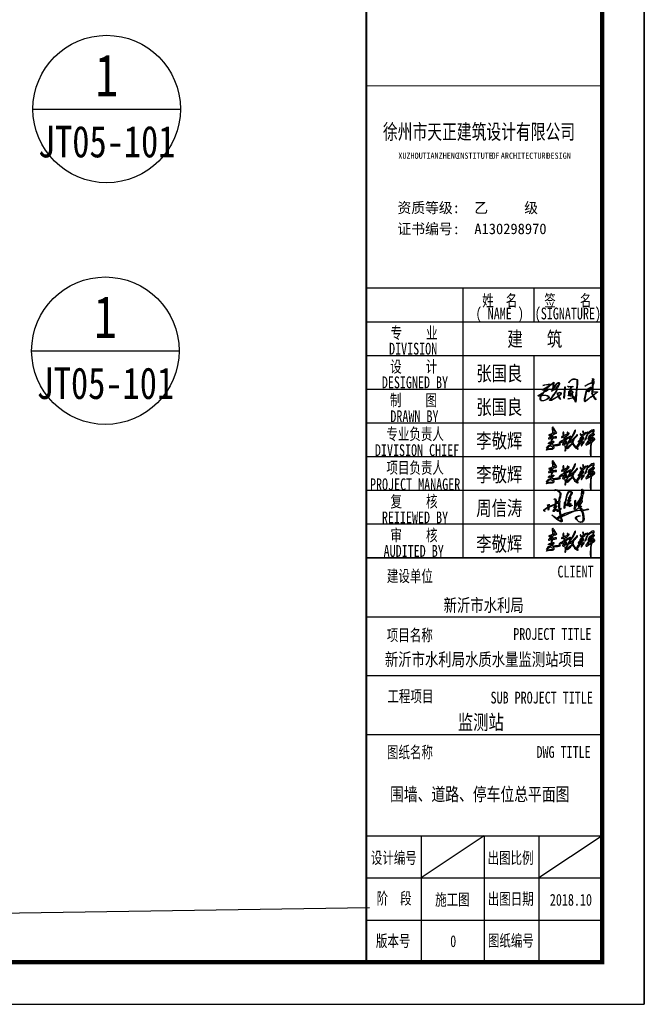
# Model space of a CAD drawing. Extents: x 499156 to 998412, y 3804642 to 7609653.
# Tile 6 of 74: x 499295 to 499325, y 3804753 to 3804800. Entities that reach past the tile are written whole.
import ezdxf
from ezdxf.enums import TextEntityAlignment as Align

# ---------------------------------------------------------------- set-up
doc = ezdxf.new("R2010")
doc.units = 0
doc.layers.get('0').update_dxf_attribs({"linetype": 'CONTINUOUS'})
for name, color, linetype in [('12-ab-text', 7, 'CONTINUOUS'), ('19-ab-dim', 3, 'CONTINUOUS'), ('PUB_TITLE', 4, 'CONTINUOUS'), ('SHEET_TEXT', 3, 'CONTINUOUS'), ('TK', 7, 'CONTINUOUS'), ('道路1', 4, 'CONTINUOUS')]:
    doc.layers.add(name, color=color, linetype=linetype)
doc.styles.add('-宋体', font='txt', dxfattribs={"width": 0.8})
doc.styles.add('ab', font='simhei.ttf', dxfattribs={"width": 0.8})
doc.styles.add('TKHZ1', font='txt', dxfattribs={"width": 0.8})
doc.styles.add('黑体', font='simhei.ttf')

# ---------------------------------------------------------------- blocks, each defined once
blk = doc.blocks.new('李敬辉')
h = blk.add_hatch(color=3)
h.paths.add_polyline_path([(3997, 950), (3920, 887), (3809, 793), (3730, 732), (3680, 669), (3670, 639), (3707, 622), (3817, 678), (3907, 708), (3970, 728), (3990, 743), (3996, 778), (4006, 824), (4012, 887), (4026, 937), (4017, 959)], flags=16)
h.paths.add_polyline_path([(4032, 1341), (3906, 1270), (3844, 1178), (3835, 1138), (3884, 1156), (3964, 1210), (4023, 1252), (4056, 1307)], flags=16)
h.paths.add_polyline_path([(3256, 1743), (3239, 1696), (3258, 1665), (3275, 1637), (3275, 1591), (3284, 1520), (3277, 1464), (3259, 1421), (3246, 1392), (3212, 1377), (3163, 1377), (3103, 1399), (3078, 1426), (3069, 1469), (3038, 1469), (3014, 1453), (3014, 1416), (3040, 1373), (3083, 1317), (3111, 1295), (3148, 1295), (3188, 1306), (3208, 1306), (3215, 1290), (3199, 1251), (3129, 1163), (3066, 1117), (3031, 1080), (2990, 1020), (2990, 980), (3003, 969), (3035, 1020), (3096, 1076), (3142, 1114), (3172, 1138), (3188, 1150), (3209, 1171), (3205, 1145), (3186, 1107), (3176, 1078), (3105, 1013), (3025, 946), (2962, 886), (2916, 846), (2880, 812), (2857, 774), (2851, 744), (2868, 730), (2914, 771), (3024, 864), (3095, 923), (3162, 988), (3200, 1041), (3222, 1053), (3243, 1067), (3270, 1067), (3247, 1030), (3206, 960), (3152, 893), (3048, 780), (2915, 625), (2820, 519), (2736, 377), (2707, 320), (2707, 272), (2718, 253), (2745, 249), (2858, 363), (2963, 495), (3041, 601), (3088, 652), (3116, 687), (3154, 721), (3170, 721), (3184, 707), (3175, 659), (3160, 609), (3147, 547), (3103, 439), (3103, 399), (3135, 384), (3182, 435), (3275, 581), (3338, 676), (3378, 766), (3378, 823), (3364, 834), (3343, 815), (3312, 748), (3275, 694), (3250, 664), (3234, 664), (3234, 707), (3218, 760), (3202, 787), (3172, 799), (3153, 812), (3179, 842), (3250, 929), (3319, 1013), (3341, 1063), (3341, 1107), (3311, 1130), (3282, 1137), (3266, 1131), (3254, 1148), (3273, 1225), (3292, 1259), (3301, 1289), (3335, 1338), (3427, 1418), (3515, 1502), (3560, 1542), (3578, 1592), (3558, 1616), (3526, 1589), (3484, 1558), (3440, 1527), (3401, 1491), (3374, 1469), (3350, 1456), (3337, 1472), (3337, 1534), (3337, 1591), (3328, 1653), (3312, 1690), (3293, 1724)])
h.paths.add_polyline_path([(2399, 950), (2324, 886), (2292, 840), (2298, 804), (2330, 753), (2348, 744), (2367, 785), (2389, 842), (2408, 898), (2408, 924), (2408, 940)], flags=16)
h.paths.add_polyline_path([(2726, 1379), (2628, 1264), (2489, 1113), (2318, 957), (2226, 889), (2165, 831), (2104, 784), (1997, 689), (2046, 668), (2184, 746), (2218, 770), (2264, 716), (2287, 696), (2287, 668), (2279, 641), (2242, 584), (2112, 461), (2008, 361), (1921, 281), (1873, 252), (1824, 186), (1872, 164), (1991, 251), (2139, 383), (2207, 458), (2250, 500), (2296, 552), (2321, 577), (2343, 577), (2377, 503), (2448, 397), (2527, 290), (2627, 189), (2710, 140), (2784, 108), (2854, 101), (2832, 152), (2738, 216), (2653, 296), (2536, 404), (2475, 502), (2432, 579), (2413, 645), (2404, 684), (2437, 807), (2461, 906), (2469, 996), (2497, 1033), (2598, 1129), (2672, 1200), (2749, 1286), (2777, 1329), (2777, 1381)])
h.paths.add_polyline_path([(1690, 731), (1619, 719), (1581, 687), (1558, 632), (1548, 602), (1587, 576), (1663, 612), (1729, 669), (1745, 726), (1710, 742)], flags=16)
h.paths.add_polyline_path([(1183, 736), (1135, 680), (1135, 638), (1188, 631), (1265, 671), (1344, 714), (1416, 757), (1452, 777), (1477, 766), (1477, 657), (1466, 577), (1446, 529), (1446, 489), (1492, 469), (1546, 469), (1627, 509), (1666, 542), (1716, 569), (1800, 611), (1824, 683), (1824, 776), (1789, 814), (1724, 836), (1652, 814), (1589, 754), (1566, 776), (1572, 820), (1640, 889), (1699, 938), (1799, 1002), (1910, 1063), (1967, 1097), (2021, 1122), (2063, 1142), (2097, 1155), (2128, 1145), (2135, 1119), (2057, 959), (1964, 794), (1870, 589), (1838, 503), (1787, 397), (1741, 285), (1721, 228), (1709, 228), (1705, 265), (1694, 299), (1697, 321), (1684, 346), (1673, 360), (1659, 385), (1666, 401), (1660, 415), (1641, 405), (1641, 366), (1657, 320), (1666, 251), (1666, 181), (1666, 123), (1666, 65), (1645, 8), (1645, -29), (1645, -69), (1667, -85), (1699, -69), (1726, -15), (1726, 32), (1737, 83), (1755, 130), (1775, 190), (1814, 304), (1860, 404), (1908, 513), (1944, 579), (1997, 689), (2070, 840), (2158, 998), (2228, 1081), (2316, 1178), (2428, 1344), (2506, 1504), (2572, 1639), (2617, 1733), (2617, 1790), (2589, 1821), (2560, 1810), (2511, 1746), (2429, 1501), (2313, 1303), (2260, 1229), (2233, 1187), (2195, 1227), (2139, 1254), (2094, 1236), (1926, 1150), (1797, 1074), (1564, 939), (1446, 862), (1288, 793), (1232, 768)])
h.paths.add_polyline_path([(1508, 1612), (1472, 1551), (1454, 1489), (1476, 1432), (1499, 1368), (1516, 1323), (1506, 1298), (1496, 1275), (1446, 1256), (1385, 1233), (1346, 1178), (1346, 1147), (1362, 1130), (1410, 1150), (1463, 1178), (1523, 1196), (1540, 1176), (1547, 1106), (1547, 1051), (1562, 1032), (1605, 1047), (1637, 1086), (1637, 1138), (1656, 1166), (1674, 1205), (1692, 1238), (1720, 1266), (1720, 1240), (1720, 1201), (1784, 1236), (1857, 1317), (1938, 1387), (2010, 1446), (2041, 1501), (2041, 1545), (1994, 1545), (1971, 1538), (1962, 1517), (1962, 1501), (1956, 1482), (1946, 1467), (1933, 1463), (1933, 1489), (1943, 1517), (1943, 1540), (1924, 1568), (1912, 1591), (1912, 1610), (1891, 1615), (1884, 1609), (1868, 1597), (1859, 1575), (1873, 1540), (1873, 1518), (1873, 1493), (1854, 1459), (1843, 1441), (1843, 1425), (1804, 1402), (1716, 1368), (1671, 1331), (1651, 1304), (1609, 1304), (1594, 1338), (1594, 1420), (1551, 1471), (1551, 1521), (1566, 1578), (1566, 1619), (1533, 1619)], flags=17)
h.paths.add_polyline_path([(168, 583), (175, 642), (267, 713), (435, 770), (553, 799), (624, 799), (670, 766), (663, 732), (608, 654), (516, 562), (471, 526), (471, 498), (528, 481), (650, 493), (809, 516), (986, 538), (1089, 557), (1146, 573), (1190, 544), (1209, 505), (1179, 451), (1103, 433), (971, 406), (838, 406), (676, 394), (617, 394), (617, 363), (653, 286), (663, 224), (644, 171), (597, 110), (500, 65), (399, 65), (276, 65), (187, 65), (113, 32), (0, 0), (31, 83), (125, 138), (254, 168), (377, 168), (435, 153), (527, 169), (556, 220), (527, 281), (446, 328), (376, 363), (288, 363), (223, 327), (138, 259), (75, 190), (16, 169), (-13, 199), (28, 265), (101, 356), (176, 421), (250, 449), (317, 467), (362, 491), (424, 559), (479, 605), (520, 656), (537, 689), (503, 689), (448, 663), (350, 616), (292, 607), (225, 582), (184, 576)])
h.paths.add_polyline_path([(454, 1236), (413, 1218), (373, 1179), (341, 1153), (323, 1137), (333, 1129), (391, 1139), (443, 1147), (467, 1163), (467, 1193), (467, 1221), (461, 1231)], flags=16)
h.paths.add_polyline_path([(585, 1900), (576, 1780), (576, 1654), (582, 1573), (582, 1527), (593, 1508), (633, 1521), (723, 1567), (788, 1589), (788, 1628), (741, 1727), (669, 1827), (623, 1882)], flags=16)
h.paths.add_polyline_path([(551, 2093), (510, 2034), (510, 1862), (521, 1723), (521, 1632), (521, 1554), (516, 1519), (503, 1492), (450, 1472), (374, 1447), (280, 1421), (207, 1395), (197, 1357), (229, 1324), (367, 1359), (439, 1381), (478, 1381), (500, 1370), (481, 1328), (411, 1299), (365, 1259), (303, 1210), (255, 1158), (215, 1107), (185, 1050), (185, 1017), (252, 1017), (370, 1048), (435, 1058), (448, 1044), (432, 976), (419, 915), (412, 872), (412, 836), (429, 822), (471, 841), (510, 895), (538, 969), (552, 1029), (565, 1083), (636, 1095), (742, 1103), (827, 1114), (890, 1121), (898, 1167), (892, 1200), (840, 1208), (742, 1208), (640, 1183), (591, 1162), (562, 1151), (543, 1162), (543, 1233), (552, 1266), (563, 1302), (577, 1349), (611, 1411), (686, 1450), (792, 1490), (880, 1536), (910, 1581), (878, 1632), (784, 1783), (711, 1896), (631, 2001), (590, 2061)])
h.paths.add_polyline_path([(4309, 1042), (4268, 1084), (4229, 1099), (4220, 1083), (4248, 1025), (4267, 1004), (4250, 960), (4210, 930), (4146, 875), (4101, 829), (4083, 811), (4083, 841), (4091, 910), (4113, 971), (4132, 1020), (4171, 1072), (4207, 1126), (4167, 1146), (4123, 1086), (4108, 1072), (4099, 1119), (4116, 1170), (4123, 1231), (4221, 1309), (4285, 1384), (4311, 1411), (4299, 1453), (4269, 1464), (4256, 1437), (4234, 1406), (4201, 1372), (4163, 1339), (4142, 1317), (4118, 1301), (4102, 1310), (4130, 1365), (4183, 1419), (4214, 1505), (4260, 1619), (4286, 1705), (4290, 1789), (4267, 1825), (4197, 1844), (4083, 1799), (3971, 1735), (3880, 1669), (3814, 1610), (3764, 1574), (3730, 1544), (3716, 1552), (3720, 1592), (3711, 1618), (3692, 1625), (3664, 1595), (3664, 1561), (3664, 1491), (3641, 1407), (3603, 1319), (3568, 1231), (3528, 1142), (3496, 1068), (3463, 1007), (3450, 962), (3450, 932), (3479, 913), (3518, 972), (3581, 1104), (3635, 1226), (3662, 1305), (3694, 1379), (3724, 1459), (3763, 1499), (3888, 1596), (3984, 1656), (4085, 1696), (4152, 1728), (4191, 1735), (4211, 1720), (4197, 1665), (4176, 1595), (4159, 1536), (4142, 1490), (4105, 1467), (4002, 1400), (3919, 1339), (3843, 1278), (3801, 1221), (3772, 1165), (3733, 1098), (3713, 1033), (3745, 1015), (3745, 995), (3782, 948), (3836, 988), (3823, 1038), (3885, 1080), (3966, 1126), (4002, 1150), (4028, 1143), (4028, 1072), (3992, 1011), (3905, 933), (3691, 755), (3588, 642), (3553, 606), (3526, 556), (3526, 503), (3567, 466), (3636, 475), (3747, 539), (3855, 601), (3933, 654), (3960, 654), (3979, 637), (3971, 581), (3967, 513), (3956, 416), (3944, 289), (3944, 132), (3935, 16), (3935, -185), (3935, -326), (3953, -425), (3953, -513), (3978, -562), (3997, -530), (3997, -405), (3997, -280), (4003, -149), (4003, -50), (4003, 47), (4013, 148), (4013, 282), (4018, 353), (4032, 518), (4036, 587), (4041, 625), (4073, 648), (4083, 698), (4092, 729), (4192, 815), (4287, 888), (4327, 955), (4344, 1002)])
for points in [[(551, 2093), (510, 2034), (510, 1862), (521, 1723), (521, 1632), (521, 1554), (516, 1519), (503, 1492), (450, 1472), (374, 1447), (280, 1421), (207, 1395), (197, 1357), (229, 1324), (367, 1359), (439, 1381), (478, 1381), (500, 1370), (481, 1328), (411, 1299), (365, 1259), (303, 1210), (255, 1158), (215, 1107), (185, 1050), (185, 1017), (252, 1017), (370, 1048), (435, 1058), (448, 1044), (432, 976), (419, 915), (412, 872), (412, 836), (429, 822), (471, 841), (510, 895), (538, 969), (552, 1029), (565, 1083), (636, 1095), (742, 1103), (827, 1114), (890, 1121), (898, 1167), (892, 1200), (840, 1208), (742, 1208), (640, 1183), (591, 1162), (562, 1151), (543, 1162), (543, 1233), (552, 1266), (563, 1302), (577, 1349), (611, 1411), (686, 1450), (792, 1490), (880, 1536), (910, 1581), (878, 1632), (784, 1783), (711, 1896), (631, 2001), (590, 2061)], [(585, 1900), (576, 1780), (576, 1654), (582, 1573), (582, 1527), (593, 1508), (633, 1521), (723, 1567), (788, 1589), (788, 1628), (741, 1727), (669, 1827), (623, 1882)], [(1183, 736), (1135, 680), (1135, 638), (1188, 631), (1265, 671), (1344, 714), (1416, 757), (1452, 777), (1477, 766), (1477, 657), (1466, 577), (1446, 529), (1446, 489), (1492, 469), (1546, 469), (1627, 509), (1666, 542), (1716, 569), (1800, 611), (1824, 683), (1824, 776), (1789, 814), (1724, 836), (1652, 814), (1589, 754), (1566, 776), (1572, 820), (1640, 889), (1699, 938), (1799, 1002), (1910, 1063), (1967, 1097), (2021, 1122), (2063, 1142), (2097, 1155), (2128, 1145), (2135, 1119), (2057, 959), (1964, 794), (1870, 589), (1838, 503), (1787, 397), (1741, 285), (1721, 228), (1709, 228), (1705, 265), (1694, 299), (1697, 321), (1684, 346), (1673, 360), (1659, 385), (1666, 401), (1660, 415), (1641, 405), (1641, 366), (1657, 320), (1666, 251), (1666, 181), (1666, 123), (1666, 65), (1645, 8), (1645, -29), (1645, -69), (1667, -85), (1699, -69), (1726, -15), (1726, 32), (1737, 83), (1755, 130), (1775, 190), (1814, 304), (1860, 404), (1908, 513), (1944, 579), (1997, 689), (2070, 840), (2158, 998), (2228, 1081), (2316, 1178), (2428, 1344), (2506, 1504), (2572, 1639), (2617, 1733), (2617, 1790), (2589, 1821), (2560, 1810), (2511, 1746), (2429, 1501), (2313, 1303), (2260, 1229), (2233, 1187), (2195, 1227), (2139, 1254), (2094, 1236), (1926, 1150), (1797, 1074), (1564, 939), (1446, 862), (1288, 793), (1232, 768)], [(454, 1236), (413, 1218), (373, 1179), (341, 1153), (323, 1137), (333, 1129), (391, 1139), (443, 1147), (467, 1163), (467, 1193), (467, 1221), (461, 1231)], [(1508, 1612), (1472, 1551), (1454, 1489), (1476, 1432), (1499, 1368), (1516, 1323), (1506, 1298), (1496, 1275), (1446, 1256), (1385, 1233), (1346, 1178), (1346, 1147), (1362, 1130), (1410, 1150), (1463, 1178), (1523, 1196), (1540, 1176), (1547, 1106), (1547, 1051), (1562, 1032), (1605, 1047), (1637, 1086), (1637, 1138), (1656, 1166), (1674, 1205), (1692, 1238), (1720, 1266), (1720, 1240), (1720, 1201), (1784, 1236), (1857, 1317), (1938, 1387), (2010, 1446), (2041, 1501), (2041, 1545), (1994, 1545), (1971, 1538), (1962, 1517), (1962, 1501), (1956, 1482), (1946, 1467), (1933, 1463), (1933, 1489), (1943, 1517), (1943, 1540), (1924, 1568), (1912, 1591), (1912, 1610), (1891, 1615), (1884, 1609), (1868, 1597), (1859, 1575), (1873, 1540), (1873, 1518), (1873, 1493), (1854, 1459), (1843, 1441), (1843, 1425), (1804, 1402), (1716, 1368), (1671, 1331), (1651, 1304), (1609, 1304), (1594, 1338), (1594, 1420), (1551, 1471), (1551, 1521), (1566, 1578), (1566, 1619), (1533, 1619)], [(2726, 1379), (2628, 1264), (2489, 1113), (2318, 957), (2226, 889), (2165, 831), (2104, 784), (1997, 689), (2046, 668), (2184, 746), (2218, 770), (2264, 716), (2287, 696), (2287, 668), (2279, 641), (2242, 584), (2112, 461), (2008, 361), (1921, 281), (1873, 252), (1824, 186), (1872, 164), (1991, 251), (2139, 383), (2207, 458), (2250, 500), (2296, 552), (2321, 577), (2343, 577), (2377, 503), (2448, 397), (2527, 290), (2627, 189), (2710, 140), (2784, 108), (2854, 101), (2832, 152), (2738, 216), (2653, 296), (2536, 404), (2475, 502), (2432, 579), (2413, 645), (2404, 684), (2437, 807), (2461, 906), (2469, 996), (2497, 1033), (2598, 1129), (2672, 1200), (2749, 1286), (2777, 1329), (2777, 1381)], [(2399, 950), (2324, 886), (2292, 840), (2298, 804), (2330, 753), (2348, 744), (2367, 785), (2389, 842), (2408, 898), (2408, 924), (2408, 940)], [(3256, 1743), (3239, 1696), (3258, 1665), (3275, 1637), (3275, 1591), (3284, 1520), (3277, 1464), (3259, 1421), (3246, 1392), (3212, 1377), (3163, 1377), (3103, 1399), (3078, 1426), (3069, 1469), (3038, 1469), (3014, 1453), (3014, 1416), (3040, 1373), (3083, 1317), (3111, 1295), (3148, 1295), (3188, 1306), (3208, 1306), (3215, 1290), (3199, 1251), (3129, 1163), (3066, 1117), (3031, 1080), (2990, 1020), (2990, 980), (3003, 969), (3035, 1020), (3096, 1076), (3142, 1114), (3172, 1138), (3188, 1150), (3209, 1171), (3205, 1145), (3186, 1107), (3176, 1078), (3105, 1013), (3025, 946), (2962, 886), (2916, 846), (2880, 812), (2857, 774), (2851, 744), (2868, 730), (2914, 771), (3024, 864), (3095, 923), (3162, 988), (3200, 1041), (3222, 1053), (3243, 1067), (3270, 1067), (3247, 1030), (3206, 960), (3152, 893), (3048, 780), (2915, 625), (2820, 519), (2736, 377), (2707, 320), (2707, 272), (2718, 253), (2745, 249), (2858, 363), (2963, 495), (3041, 601), (3088, 652), (3116, 687), (3154, 721), (3170, 721), (3184, 707), (3175, 659), (3160, 609), (3147, 547), (3103, 439), (3103, 399), (3135, 384), (3182, 435), (3275, 581), (3338, 676), (3378, 766), (3378, 823), (3364, 834), (3343, 815), (3312, 748), (3275, 694), (3250, 664), (3234, 664), (3234, 707), (3218, 760), (3202, 787), (3172, 799), (3153, 812), (3179, 842), (3250, 929), (3319, 1013), (3341, 1063), (3341, 1107), (3311, 1130), (3282, 1137), (3266, 1131), (3254, 1148), (3273, 1225), (3292, 1259), (3301, 1289), (3335, 1338), (3427, 1418), (3515, 1502), (3560, 1542), (3578, 1592), (3558, 1616), (3526, 1589), (3484, 1558), (3440, 1527), (3401, 1491), (3374, 1469), (3350, 1456), (3337, 1472), (3337, 1534), (3337, 1591), (3328, 1653), (3312, 1690), (3293, 1724)], [(3997, 950), (3920, 887), (3809, 793), (3730, 732), (3680, 669), (3670, 639), (3707, 622), (3817, 678), (3907, 708), (3970, 728), (3990, 743), (3996, 778), (4006, 824), (4012, 887), (4026, 937), (4017, 959)], [(4032, 1341), (3906, 1270), (3844, 1178), (3835, 1138), (3884, 1156), (3964, 1210), (4023, 1252), (4056, 1307)], [(168, 583), (175, 642), (267, 713), (435, 770), (553, 799), (624, 799), (670, 766), (663, 732), (608, 654), (516, 562), (471, 526), (471, 498), (528, 481), (650, 493), (809, 516), (986, 538), (1089, 557), (1146, 573), (1190, 544), (1209, 505), (1179, 451), (1103, 433), (971, 406), (838, 406), (676, 394), (617, 394), (617, 363), (653, 286), (663, 224), (644, 171), (597, 110), (500, 65), (399, 65), (276, 65), (187, 65), (113, 32), (0, 0), (31, 83), (125, 138), (254, 168), (377, 168), (435, 153), (527, 169), (556, 220), (527, 281), (446, 328), (376, 363), (288, 363), (223, 327), (138, 259), (75, 190), (16, 169), (-13, 199), (28, 265), (101, 356), (176, 421), (250, 449), (317, 467), (362, 491), (424, 559), (479, 605), (520, 656), (537, 689), (503, 689), (448, 663), (350, 616), (292, 607), (225, 582), (184, 576)], [(1690, 731), (1619, 719), (1581, 687), (1558, 632), (1548, 602), (1587, 576), (1663, 612), (1729, 669), (1745, 726), (1710, 742)]]:
    blk.add_lwpolyline(points, close=True)
for points in [[(4267, 1004), (4250, 960), (4210, 930), (4146, 875), (4101, 829), (4083, 811), (4083, 841), (4091, 910), (4113, 971), (4132, 1020), (4171, 1072), (4207, 1126), (4167, 1146), (4123, 1086), (4108, 1072), (4099, 1119), (4116, 1170), (4123, 1231), (4221, 1309), (4285, 1384), (4311, 1411), (4299, 1453), (4269, 1464), (4256, 1437), (4234, 1406), (4201, 1372), (4163, 1339), (4142, 1317), (4118, 1301), (4102, 1310), (4130, 1365), (4183, 1419), (4214, 1505), (4260, 1619), (4286, 1705), (4290, 1789), (4267, 1825), (4197, 1844), (4083, 1799), (3971, 1735), (3880, 1669), (3814, 1610), (3764, 1574), (3730, 1544), (3716, 1552), (3720, 1592), (3711, 1618), (3692, 1625), (3664, 1595), (3664, 1561), (3664, 1491), (3641, 1407), (3603, 1319), (3568, 1231), (3528, 1142), (3496, 1068), (3463, 1007), (3450, 962), (3450, 932), (3479, 913), (3518, 972), (3581, 1104), (3635, 1226), (3662, 1305), (3694, 1379), (3724, 1459), (3763, 1499), (3888, 1596), (3984, 1656), (4085, 1696), (4152, 1728), (4191, 1735), (4211, 1720), (4197, 1665), (4176, 1595), (4159, 1536), (4142, 1490), (4105, 1467), (4002, 1400), (3919, 1339), (3843, 1278), (3801, 1221), (3772, 1165), (3733, 1098), (3713, 1033), (3745, 1015), (3745, 995), (3782, 948), (3836, 988), (3823, 1038), (3885, 1080), (3966, 1126), (4002, 1150), (4028, 1143), (4028, 1072), (3992, 1011), (3905, 933), (3691, 755), (3588, 642), (3553, 606), (3526, 556), (3526, 503), (3567, 466), (3636, 475), (3747, 539), (3855, 601), (3933, 654), (3960, 654), (3979, 637), (3971, 581), (3967, 513), (3956, 416), (3944, 289), (3944, 132), (3935, 16), (3935, -185), (3935, -326), (3953, -425), (3953, -513), (3978, -562), (3997, -530), (3997, -405), (3997, -280), (4003, -149), (4003, -50), (4003, 47), (4013, 148), (4013, 282), (4018, 353), (4032, 518), (4036, 587), (4041, 625), (4073, 648), (4083, 698), (4092, 729), (4192, 815), (4287, 888), (4327, 955), (4344, 1002), (4309, 1042)], [(4309, 1042), (4268, 1084), (4229, 1099), (4220, 1083), (4248, 1025), (4267, 1004)]]:
    blk.add_lwpolyline(points)
blk = doc.blocks.new('A$C1A962DD0')
at = {"linetype": 'Continuous'}
h = blk.add_hatch(color=256, dxfattribs=at)
h.paths.add_polyline_path([(92, 26), (90, 27), (74, 18), (94, 7), (95, 12)], flags=16)
h.paths.add_polyline_path([(91, 31), (90, 32), (88, 32), (78, 24), (80, 23), (90, 27)], flags=17)
h.paths.add_polyline_path([(197, 78), (195, 79), (175, 68), (174, 66), (176, 65), (202, 69), (203, 71), (197, 76)], flags=16)
h.paths.add_polyline_path([(129, 97), (128, 98), (128, 96)], flags=16)
h.paths.add_polyline_path([(134, 103), (132, 104), (129, 99), (130, 98)], flags=16)
h.paths.add_polyline_path([(187, 105), (186, 106), (184, 104), (185, 102)], flags=16)
h.paths.add_polyline_path([(81, 105), (79, 106), (68, 101), (64, 96), (61, 88), (62, 87), (67, 91), (70, 91), (70, 88), (58, 73), (55, 67), (56, 64), (66, 72), (72, 72), (76, 64), (82, 68), (83, 73), (81, 82)], flags=16)
h.paths.add_polyline_path([(190, 108), (189, 110), (187, 107), (188, 106)], flags=16)
h.paths.add_polyline_path([(201, 110), (199, 111), (188, 100), (188, 96), (192, 95), (196, 99)], flags=16)
h.paths.add_polyline_path([(207, 137), (205, 138), (192, 117), (189, 111), (190, 109), (204, 119)], flags=16)
h.paths.add_polyline_path([(214, 171), (212, 172), (212, 157), (215, 162)], flags=16)
h.paths.add_polyline_path([(140, 172), (145, 172), (154, 166), (154, 160), (142, 139), (146, 138), (147, 136), (138, 123), (140, 122), (145, 124), (146, 121), (133, 105), (145, 105), (148, 102), (145, 92), (147, 91), (154, 95), (154, 92), (141, 86), (140, 91), (144, 99), (143, 101), (136, 100), (129, 90), (125, 90), (124, 95), (139, 116), (137, 117), (133, 115), (130, 119), (139, 129), (140, 131), (136, 131), (135, 134), (139, 138), (150, 158), (149, 165), (147, 165), (144, 168), (140, 168), (133, 161), (126, 148), (118, 111), (114, 81), (110, 76), (113, 107), (118, 114), (125, 149), (133, 167)], flags=17)
h.paths.add_polyline_path([(208, 183), (211, 183), (218, 169), (218, 161), (211, 146), (210, 130), (208, 125), (209, 114), (194, 89), (206, 89), (204, 85), (199, 81), (204, 77), (209, 69), (230, 71), (240, 74), (245, 72), (243, 68), (211, 64), (217, 46), (220, 17), (217, 7), (211, 1), (201, 0), (191, 3), (178, 15), (173, 22), (173, 26), (179, 32), (189, 35), (199, 35), (181, 29), (176, 24), (182, 12), (187, 7), (197, 2), (205, 2), (213, 7), (216, 15), (216, 29), (211, 54), (205, 65), (194, 65), (164, 60), (119, 40), (120, 42), (125, 43), (146, 54), (142, 55), (114, 46), (101, 40), (94, 35), (94, 32), (96, 30), (104, 35), (107, 35), (117, 40), (111, 36), (103, 34), (100, 31), (98, 31), (95, 27), (99, 12), (99, 5), (97, 2), (93, 2), (70, 16), (53, 32), (43, 39), (54, 34), (68, 22), (70, 22), (72, 25), (89, 37), (85, 61), (83, 64), (77, 60), (72, 59), (70, 69), (65, 68), (56, 59), (51, 59), (51, 64), (62, 80), (61, 82), (57, 80), (55, 82), (61, 95), (60, 97), (30, 84), (27, 81), (27, 71), (25, 66), (23, 66), (24, 79), (21, 80), (12, 75), (3, 66), (4, 59), (0, 64), (0, 68), (8, 76), (23, 85), (19, 97), (22, 97), (26, 93), (28, 99), (26, 91), (28, 88), (45, 94), (58, 100), (63, 104), (63, 123), (60, 126), (59, 124), (57, 124), (56, 128), (58, 130), (62, 130), (65, 127), (67, 119), (67, 105), (80, 111), (78, 113), (72, 113), (71, 115), (82, 116), (85, 136), (88, 145), (88, 160), (77, 172), (69, 177), (63, 176), (58, 173), (62, 178), (66, 180), (73, 179), (78, 176), (90, 164), (92, 158), (90, 138), (86, 123), (87, 110), (85, 108), (85, 77), (86, 73), (88, 72), (93, 77), (94, 76), (87, 67), (92, 42), (95, 40), (117, 51), (165, 64), (193, 82), (190, 86), (191, 92), (187, 93), (184, 96), (183, 100), (175, 87), (170, 73), (168, 71), (166, 72), (169, 95), (169, 119), (171, 121), (173, 120), (173, 91), (191, 118), (207, 146)])
for points in [[(208, 183), (211, 183), (218, 169), (218, 161), (211, 146), (210, 130), (208, 125), (209, 114), (194, 89), (206, 89), (204, 85), (199, 81), (204, 77), (209, 69), (230, 71), (240, 74), (245, 72), (243, 68), (211, 64), (217, 46), (220, 17), (217, 7), (211, 1), (201, 0), (191, 3), (178, 15), (173, 22), (173, 26), (179, 32), (189, 35), (199, 35), (181, 29), (176, 24), (182, 12), (187, 7), (197, 2), (205, 2), (213, 7), (216, 15), (216, 29), (211, 54), (205, 65), (194, 65), (164, 60), (119, 40), (120, 42), (125, 43), (146, 54), (142, 55), (114, 46), (101, 40), (94, 35), (94, 32), (96, 30), (104, 35), (107, 35), (117, 40), (111, 36), (103, 34), (100, 31), (98, 31), (95, 27), (99, 12), (99, 5), (97, 2), (93, 2), (70, 16), (53, 32), (43, 39), (54, 34), (68, 22), (70, 22), (72, 25), (89, 37), (85, 61), (83, 64), (77, 60), (72, 59), (70, 69), (65, 68), (56, 59), (51, 59), (51, 64), (62, 80), (61, 82), (57, 80), (55, 82), (61, 95), (60, 97), (30, 84), (27, 81), (27, 71), (25, 66), (23, 66), (24, 79), (21, 80), (12, 75), (3, 66), (4, 59), (0, 64), (0, 68), (8, 76), (23, 85), (19, 97), (22, 97), (26, 93), (28, 99), (26, 91), (28, 88), (45, 94), (58, 100), (63, 104), (63, 123), (60, 126), (59, 124), (57, 124), (56, 128), (58, 130), (62, 130), (65, 127), (67, 119), (67, 105), (80, 111), (78, 113), (72, 113), (71, 115), (82, 116), (85, 136), (88, 145), (88, 160), (77, 172), (69, 177), (63, 176), (58, 173), (62, 178), (66, 180), (73, 179), (78, 176), (90, 164), (92, 158), (90, 138), (86, 123), (87, 110), (85, 108), (85, 77), (86, 73), (88, 72), (93, 77), (94, 76), (87, 67), (92, 42), (95, 40), (117, 51), (165, 64), (193, 82), (190, 86), (191, 92), (187, 93), (184, 96), (183, 100), (175, 87), (170, 73), (168, 71), (166, 72), (169, 95), (169, 119), (171, 121), (173, 120), (173, 91), (191, 118), (207, 146), (208, 183)], [(140, 172), (145, 172), (154, 166), (154, 160), (142, 139), (146, 138), (147, 136), (138, 123), (140, 122), (145, 124), (146, 121), (133, 105), (145, 105), (148, 102), (145, 92), (147, 91), (154, 95), (154, 92), (141, 86), (140, 91), (144, 99), (143, 101), (136, 100), (129, 90), (125, 90), (124, 95), (139, 116), (137, 117), (133, 115), (130, 119), (139, 129), (140, 131), (136, 131), (135, 134), (139, 138), (150, 158), (149, 165), (147, 165), (144, 168), (140, 168), (133, 161), (126, 148), (118, 111), (114, 81), (110, 76), (113, 107), (118, 114), (125, 149), (133, 167), (140, 172)], [(214, 171), (212, 172), (212, 157), (215, 162), (214, 171)], [(190, 108), (189, 110), (187, 107), (188, 106), (190, 108)], [(201, 110), (199, 111), (188, 100), (188, 96), (192, 95), (196, 99), (201, 110)], [(207, 137), (205, 138), (192, 117), (189, 111), (190, 109), (204, 119), (207, 137)], [(81, 105), (79, 106), (68, 101), (64, 96), (61, 88), (62, 87), (67, 91), (70, 91), (70, 88), (58, 73), (55, 67), (56, 64), (66, 72), (72, 72), (76, 64), (82, 68), (83, 73), (81, 82), (81, 105)], [(129, 97), (128, 98), (128, 96), (129, 97)], [(134, 103), (132, 104), (129, 99), (130, 98), (134, 103)], [(197, 78), (195, 79), (175, 68), (174, 66), (176, 65), (202, 69), (203, 71), (197, 76), (197, 78)], [(187, 105), (186, 106), (184, 104), (185, 102), (187, 105)], [(92, 26), (90, 27), (74, 18), (94, 7), (95, 12), (92, 26)], [(91, 31), (90, 32), (88, 32), (78, 24), (80, 23), (90, 27), (91, 31)]]:
    blk.add_lwpolyline(points, dxfattribs=at)
blk = doc.blocks.new('张国良')
at = {"linetype": 'Continuous'}
h = blk.add_hatch(color=256, dxfattribs=at)
h.paths.add_polyline_path([(70, 138), (69, 139), (51, 139), (41, 137), (38, 134), (35, 122), (37, 113), (40, 110), (50, 110), (64, 114), (77, 122), (82, 127), (82, 132), (78, 137)], flags=16)
h.paths.add_polyline_path([(221, 144), (221, 146), (219, 147), (208, 139), (212, 137), (222, 137), (223, 140)], flags=16)
h.paths.add_polyline_path([(45, 149), (43, 150), (25, 139), (38, 138)], flags=16)
h.paths.add_polyline_path([(151, 155), (150, 156), (144, 155), (137, 149), (139, 142), (143, 138), (156, 149)], flags=16)
h.paths.add_polyline_path([(366, 158), (365, 159), (344, 158), (342, 155), (347, 144), (350, 143), (365, 155), (367, 157)], flags=16)
h.paths.add_polyline_path([(367, 161), (373, 161), (374, 158), (350, 141), (358, 124), (360, 122), (362, 125), (364, 114), (363, 113), (359, 117), (346, 138), (334, 128), (328, 125), (335, 133), (337, 133), (345, 140), (345, 143), (340, 153), (341, 159)])
h.paths.add_polyline_path([(209, 163), (207, 164), (205, 161), (204, 152), (206, 150)], flags=16)
h.paths.add_polyline_path([(216, 166), (214, 167), (212, 165), (209, 148), (209, 145), (212, 144), (218, 150), (218, 155), (219, 153), (221, 153), (223, 161), (221, 162), (221, 164)], flags=16)
h.paths.add_polyline_path([(76, 172), (77, 173), (68, 173), (63, 169), (60, 164), (64, 164)], flags=16)
h.paths.add_polyline_path([(78, 174), (77, 175), (77, 173)], flags=16)
h.paths.add_polyline_path([(335, 185), (333, 186), (321, 180), (323, 172), (325, 171), (330, 176)], flags=16)
h.paths.add_polyline_path([(333, 189), (335, 190), (338, 187), (338, 183), (319, 160), (317, 160), (317, 163), (322, 172), (321, 175), (318, 177), (313, 173), (307, 156), (299, 117), (299, 107), (301, 106), (323, 123), (325, 123), (310, 109), (308, 109), (303, 103), (300, 102), (296, 106), (296, 119), (309, 171), (317, 181)])
h.paths.add_polyline_path([(217, 189), (216, 190), (216, 188)], flags=16)
h.paths.add_polyline_path([(80, 189), (78, 190), (60, 180), (50, 172), (54, 171), (64, 173)], flags=16)
h.paths.add_polyline_path([(180, 190), (181, 190), (182, 179), (179, 167), (175, 122), (173, 125)])
h.paths.add_polyline_path([(342, 213), (341, 214), (341, 212)], flags=16)
h.paths.add_polyline_path([(142, 213), (141, 214), (128, 205), (117, 185), (117, 182), (113, 175), (119, 175), (128, 182), (141, 200), (143, 206)], flags=16)
h.paths.add_polyline_path([(114, 218), (115, 218), (113, 196), (110, 183), (111, 175), (114, 178), (119, 193), (125, 204), (131, 211), (139, 216), (143, 216), (147, 211), (147, 207), (135, 185), (126, 177), (131, 175), (132, 168), (123, 150), (117, 145), (93, 113), (96, 111), (102, 113), (111, 120), (139, 135), (139, 138), (135, 146), (136, 154), (144, 157), (154, 156), (158, 150), (155, 144), (144, 135), (153, 117), (150, 115), (142, 132), (140, 133), (100, 110), (89, 109), (97, 123), (101, 125), (104, 133), (124, 157), (130, 170), (130, 173), (128, 175), (116, 172), (103, 164), (99, 164), (100, 167), (108, 171), (107, 180), (110, 189), (110, 199), (113, 212), (110, 213), (88, 195), (73, 180), (74, 177), (86, 179), (86, 176), (71, 165), (53, 156), (43, 142), (44, 139), (54, 142), (67, 142), (82, 137), (85, 134), (86, 128), (80, 120), (68, 113), (52, 108), (39, 108), (35, 112), (33, 118), (34, 125), (38, 135), (24, 136), (21, 138), (21, 140), (54, 159), (61, 169), (49, 170), (47, 171), (47, 173), (56, 180), (65, 184), (91, 201), (90, 203), (70, 202), (50, 198), (48, 199), (56, 201), (58, 203), (81, 206), (90, 206), (96, 204)])
h.paths.add_polyline_path([(229, 238), (239, 238), (252, 235), (254, 233), (255, 209), (249, 158), (247, 110), (245, 108), (245, 100), (242, 100), (236, 115), (229, 125), (208, 119), (198, 118), (202, 121), (224, 126), (228, 129), (225, 135), (211, 135), (201, 137), (199, 141), (204, 142), (204, 163), (211, 170), (216, 188), (214, 190), (203, 189), (197, 192), (196, 195), (203, 193), (227, 194), (226, 191), (218, 187), (214, 176), (214, 170), (220, 168), (226, 160), (226, 155), (220, 147), (222, 145), (224, 147), (227, 145), (225, 146), (223, 142), (230, 130), (239, 132), (241, 131), (232, 126), (242, 109), (244, 117), (244, 138), (252, 200), (252, 231), (250, 233), (241, 235), (228, 235), (218, 230), (206, 219), (204, 215), (205, 220), (213, 229), (223, 236)])
h.paths.add_polyline_path([(344, 240), (348, 237), (351, 233), (351, 231), (347, 231), (347, 229), (352, 224), (352, 213), (347, 206), (345, 192), (345, 169), (342, 162), (339, 162), (342, 168), (343, 199), (345, 208), (348, 213), (345, 214), (343, 211), (341, 211), (340, 213), (322, 207), (307, 199), (301, 194), (298, 195), (316, 207), (344, 218), (345, 220), (341, 223), (340, 227), (342, 227), (345, 223), (345, 230), (347, 232), (344, 237)])
for points in [[(229, 238), (239, 238), (252, 235), (254, 233), (255, 209), (249, 158), (247, 110), (245, 108), (245, 100), (242, 100), (236, 115), (229, 125), (208, 119), (198, 118), (202, 121), (224, 126), (228, 129), (225, 135), (211, 135), (201, 137), (199, 141), (204, 142), (204, 163), (211, 170), (216, 188), (214, 190), (203, 189), (197, 192), (196, 195), (203, 193), (227, 194), (226, 191), (218, 187), (214, 176), (214, 170), (220, 168), (226, 160), (226, 155), (220, 147), (222, 145), (224, 147), (227, 145), (225, 146), (223, 142), (230, 130), (239, 132), (241, 131), (232, 126), (242, 109), (244, 117), (244, 138), (252, 200), (252, 231), (250, 233), (241, 235), (228, 235), (218, 230), (206, 219), (204, 215), (205, 220), (213, 229), (223, 236), (229, 238)], [(344, 240), (348, 237), (351, 233), (351, 231), (347, 231), (347, 229), (352, 224), (352, 213), (347, 206), (345, 192), (345, 169), (342, 162), (339, 162), (342, 168), (343, 199), (345, 208), (348, 213), (345, 214), (343, 211), (341, 211), (340, 213), (322, 207), (307, 199), (301, 194), (298, 195), (316, 207), (344, 218), (345, 220), (341, 223), (340, 227), (342, 227), (345, 223), (345, 230), (347, 232), (344, 237), (344, 240)], [(114, 218), (115, 218), (113, 196), (110, 183), (111, 175), (114, 178), (119, 193), (125, 204), (131, 211), (139, 216), (143, 216), (147, 211), (147, 207), (135, 185), (126, 177), (131, 175), (132, 168), (123, 150), (117, 145), (93, 113), (96, 111), (102, 113), (111, 120), (139, 135), (139, 138), (135, 146), (136, 154), (144, 157), (154, 156), (158, 150), (155, 144), (144, 135), (153, 117), (150, 115), (142, 132), (140, 133), (100, 110), (89, 109), (97, 123), (101, 125), (104, 133), (124, 157), (130, 170), (130, 173), (128, 175), (116, 172), (103, 164), (99, 164), (100, 167), (108, 171), (107, 180), (110, 189), (110, 199), (113, 212), (110, 213), (88, 195), (73, 180), (74, 177), (86, 179), (86, 176), (71, 165), (53, 156), (43, 142), (44, 139), (54, 142), (67, 142), (82, 137), (85, 134), (86, 128), (80, 120), (68, 113), (52, 108), (39, 108), (35, 112), (33, 118), (34, 125), (38, 135), (24, 136), (21, 138), (21, 140), (54, 159), (61, 169), (49, 170), (47, 171), (47, 173), (56, 180), (65, 184), (91, 201), (90, 203), (70, 202), (50, 198), (48, 199), (56, 201), (58, 203), (81, 206), (90, 206), (96, 204), (114, 218)], [(80, 189), (78, 190), (60, 180), (50, 172), (54, 171), (64, 173), (80, 189)], [(142, 213), (141, 214), (128, 205), (117, 185), (117, 182), (113, 175), (119, 175), (128, 182), (141, 200), (143, 206), (142, 213)], [(180, 190), (181, 190), (182, 179), (179, 167), (175, 122), (173, 125), (180, 190)], [(217, 189), (216, 190), (216, 188), (217, 189)], [(333, 189), (335, 190), (338, 187), (338, 183), (319, 160), (317, 160), (317, 163), (322, 172), (321, 175), (318, 177), (313, 173), (307, 156), (299, 117), (299, 107), (301, 106), (323, 123), (325, 123), (310, 109), (308, 109), (303, 103), (300, 102), (296, 106), (296, 119), (309, 171), (317, 181), (333, 189)], [(335, 185), (333, 186), (321, 180), (323, 172), (325, 171), (330, 176), (335, 185)], [(342, 213), (341, 214), (341, 212), (342, 213)], [(45, 149), (43, 150), (25, 139), (38, 138), (45, 149)], [(70, 138), (69, 139), (51, 139), (41, 137), (38, 134), (35, 122), (37, 113), (40, 110), (50, 110), (64, 114), (77, 122), (82, 127), (82, 132), (78, 137), (70, 138)], [(76, 172), (77, 173), (68, 173), (63, 169), (60, 164), (64, 164), (76, 172)], [(78, 174), (77, 175), (77, 173), (78, 174)], [(151, 155), (150, 156), (144, 155), (137, 149), (139, 142), (143, 138), (156, 149), (151, 155)], [(209, 163), (207, 164), (205, 161), (204, 152), (206, 150), (209, 163)], [(221, 144), (221, 146), (219, 147), (208, 139), (212, 137), (222, 137), (223, 140), (221, 144)], [(216, 166), (214, 167), (212, 165), (209, 148), (209, 145), (212, 144), (218, 150), (218, 155), (219, 153), (221, 153), (223, 161), (221, 162), (221, 164), (216, 166)], [(367, 161), (373, 161), (374, 158), (350, 141), (358, 124), (360, 122), (362, 125), (364, 114), (363, 113), (359, 117), (346, 138), (334, 128), (328, 125), (335, 133), (337, 133), (345, 140), (345, 143), (340, 153), (341, 159), (367, 161)], [(366, 158), (365, 159), (344, 158), (342, 155), (347, 144), (350, 143), (365, 155), (367, 157), (366, 158)]]:
    blk.add_lwpolyline(points, dxfattribs=at)
blk = doc.blocks.new('wrtgtg')
at = {"color": 4}
for p, q in [((7804, -4841), (7804, 52559)), ((7804, -2434), (7804, -2434)), ((2146, -4841), (7804, -4841))]:
    blk.add_line(p, q, dxfattribs=at)
at = {"color": 251}
for p, q in [((5004, -1841), (3504, -2841)), ((7804, -1841), (6304, -2841))]:
    blk.add_line(p, q, dxfattribs=at)
at = {"layer": 'PUB_TITLE'}
for p, q in [((8804, 53559), (8804, -5841)), ((7804, -4841), (7804, 52559)), ((4504, 4748), (4504, 11159)), ((6187, 10359), (6187, 11159)), ((2204, 10359), (7804, 10359)), ((2204, 9559), (7804, 9559)), ((6187, 4748), (6187, 9559)), ((2204, 8759), (7804, 8759)), ((2204, 7959), (7804, 7959)), ((2204, 7159), (7804, 7159)), ((2204, 6359), (7804, 6359)), ((2204, 5559), (7804, 5559)), ((2204, 4759), (7804, 4759)), ((2204, 4759), (7804, 4759)), ((2204, 3359), (7804, 3359)), ((2204, 1959), (7804, 1959)), ((2204, 559), (7804, 559)), ((2204, -1841), (7804, -1841)), ((3504, -1841), (3504, -4841)), ((5004, -1841), (5004, -4841)), ((6304, -1841), (6304, -4841)), ((2204, -2841), (7804, -2841)), ((2204, -3841), (7804, -3841))]:
    blk.add_line(p, q, dxfattribs=at)
blk.add_lwpolyline([(-75296, -5841), (8804, -5841), (8804, 53559), (-75296, 53559)], close=True, dxfattribs=at)
at = {"layer": 'PUB_TITLE', "const_width": 100}
blk.add_lwpolyline([(-72796, -4841), (7804, -4841), (7804, 52559), (-72796, 52559)], close=True, dxfattribs=at)
at = {"layer": 'PUB_TITLE'}
for points, const_width in [([(2204, -4841), (2204, 52559)], 50), ([(2204, 15959), (7804, 15959)], 29.7), ([(2204, 11159), (7804, 11159)], 29.7), ([(2204, 4759), (7804, 4759)], 29.7)]:
    blk.add_lwpolyline(points, dxfattribs=dict(at, const_width=const_width))
at = {"linetype": 'Continuous', "xscale": 4, "yscale": 4, "zscale": 4}
blk.add_blockref('张国良', (6200, 8052), dxfattribs=at)
for name, p, xscale, yscale, zscale in [('李敬辉', (6484, 7310), 0.264000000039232, 0.264000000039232, 0.264000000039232), ('李敬辉', (6484, 6510), 0.264000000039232, 0.264000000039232, 0.264000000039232), ('A$C1A962DD0', (6423, 5598), 4.320000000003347, 4.320000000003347, 4.320000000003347), ('李敬辉', (6484, 4910), 0.264000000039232, 0.264000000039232, 0.264000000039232)]:
    blk.add_blockref(name, p, dxfattribs=dict(xscale=xscale, yscale=yscale, zscale=zscale))
at = {"style": '黑体', "width": 0.8}
for s, height, p in [('XUZHOU', 147.9, (2965, 14226)), ('TIANZHENG', 147.9, (3535, 14226)), ('INSTITUTE', 147.9, (4340, 14226)), ('OF', 147.9, (5175, 14226)), ('ARCHITECTURE', 147.86, (5398, 14226)), ('DESIGN', 147.9, (6481, 14226))]:
    blk.add_text(s, height=height, dxfattribs=at).set_placement(p)
at = {"layer": 'SHEET_TEXT', "style": '-宋体', "width": 0.75}
blk.add_text('徐州市天正建筑设计有限公司', height=360, dxfattribs=at).set_placement((4881, 14689), align=Align.CENTER)
at = {"layer": 'TK', "style": '-宋体'}
for s, p in [('资质等级:  乙     级', (2945, 12938)), ('证书编号:  A130298970', (2945, 12438))]:
    blk.add_text(s, height=252, dxfattribs=at).set_placement(p)
at = {"layer": 'TK'}
for s, height, style, width, p in [('姓  名', 280, '-宋体', 0.75, (5373, 10869)), ('签    名', 280, '-宋体', 0.75, (6990, 10869)), ('( NAME )', 280, '-宋体', 0.75, (5373, 10533)), ('(SIGNATURE)', 280, '-宋体', 0.75, (6990, 10533)), ('专    业', 280, '-宋体', 0.75, (3339, 10099)), ('DIVISION ', 280, '-宋体', 0.75, (3388, 9719)), ('设    计', 280, '-宋体', 0.75, (3331, 9299)), ('张国良', 350, 'TKHZ1', 0.8, (5362, 9141)), ('DESIGNED BY', 280, '-宋体', 0.75, (3360, 8921)), ('制    图    ', 280, '-宋体', 0.75, (3611, 8503)), ('张国良', 350, 'TKHZ1', 0.8, (5362, 8341)), ('DRAWN BY', 280, '-宋体', 0.75, (3347, 8116)), ('专业负责人', 280, '-宋体', 0.75, (3364, 7700)), ('李敬辉', 350, 'TKHZ1', 0.8, (5362, 7541)), ('DIVISION CHIEF', 280, '-宋体', 0.75, (3410, 7311)), ('项目负责人', 280, '-宋体', 0.75, (3364, 6900)), ('李敬辉', 350, 'TKHZ1', 0.8, (5362, 6741)), ('PROJECT MANAGER', 280, '-宋体', 0.75, (3364, 6501)), ('复    核', 280, '-宋体', 0.75, (3339, 6100)), ('周信涛', 350, 'TKHZ1', 0.8, (5362, 5941)), ('REIIEWED BY', 280, '-宋体', 0.75, (3361, 5715)), ('审    核', 280, '-宋体', 0.75, (3338, 5300)), ('李敬辉', 350, 'TKHZ1', 0.8, (5362, 5094)), ('AUDITED BY', 280, '-宋体', 0.75, (3330, 4916)), ('工程项目', 280, '-宋体', 0.75, (3252, 1473)), ('SUB PROJECT TITLE', 280, '-宋体', 0.75, (6369, 1438))]:
    blk.add_text(s, height=height, dxfattribs=dict(at, style=style, width=width)).set_placement(p, align=Align.MIDDLE)
for s, height, style, width, p in [('建   筑', 350, 'TKHZ1', 0.8, (6205, 9774)), ('新沂市水利局', 304.9, 'TKHZ1', 0.8, (4991, 3479)), ('新沂市水利局水质水量监测站项目', 304.92, 'TKHZ1', 0.8, (5024, 2192)), ('监测站', 350, 'TKHZ1', 0.8, (4923, 680)), ('2018.10', 280, '-宋体', 0.75, (7062, -3501))]:
    blk.add_text(s, height=height, dxfattribs=dict(at, style=style, width=width)).set_placement(p, align=Align.CENTER)
at = {"layer": 'TK', "style": '-宋体', "width": 0.75}
for s, p in [('建设单位', (2693, 4184)), ('CLIENT', (6743, 4289, 0)), ('项目名称', (2692, 2782)), ('PROJECT TITLE', (5693, 2808, 0)), ('图纸名称', (2695, 2)), ('DWG TITLE', (6245, 7, 0)), ('设计编号', (2313, -2504, 0)), ('出图比例', (5084, -2507, 0)), ('阶  段', (2449, -3467, 0)), ('施工图', (3839, -3495, 0)), ('出图日期', (5087, -3478, 0)), ('版本号', (2433, -4475, 0)), ('0', (4197, -4483, 0)), ('图纸编号', (5091, -4469, 0))]:
    blk.add_text(s, height=280, dxfattribs=at).set_placement(p)
blk = doc.blocks.new('索引图例')
at = {"layer": '19-ab-dim'}
blk.add_line((-7, 0), (7, 0), dxfattribs=at)
blk.add_circle((0, 0), 7, dxfattribs=at)
at = {"layer": '12-ab-text', "style": 'ab', "width": 0.8, "flags": 8}
blk.add_attdef('详图号', text='', height=4, dxfattribs=at).set_placement((0, 0), align=Align.BOTTOM_CENTER)
blk.add_attdef('图纸编号', text='', height=2.5, dxfattribs=at).set_placement((0, -1.5875), align=Align.TOP_CENTER)

msp = doc.modelspace()

# ---------------------------------------------------------------- linework, layer by layer
at = {"layer": '道路1', "linetype": 'Continuous'}
msp.add_line((499311.564, 3804757.76), (499161.564, 3804755.454), dxfattribs=at)

# ---------------------------------------------------------------- block references
at = {"xscale": 0.002, "yscale": 0.002, "zscale": 0.002}
msp.add_blockref('wrtgtg', (499307.001, 3804764.859), dxfattribs=at)
at = {"layer": '19-ab-dim'}
ref = msp.add_blockref('索引图例', (499299.084, 3804795.673), dxfattribs=dict(at, xscale=0.5, yscale=0.5, zscale=0.5))
ref.add_attrib('图纸编号', 'JT05-101', dxfattribs={"layer": '12-ab-text', "height": 1.5, "style": 'ab', "width": 0.8}).set_placement((499299.084, 3804794.879), align=Align.TOP_CENTER)
ref.add_attrib('详图号', '1', dxfattribs={"layer": '12-ab-text', "height": 2, "style": 'ab', "width": 0.8}).set_placement((499299.084, 3804795.673), align=Align.BOTTOM_CENTER)
ref = msp.add_blockref('索引图例', (499299.022, 3804784.203), dxfattribs=dict(at, xscale=0.5, yscale=0.5, zscale=0.5))
ref.add_attrib('图纸编号', 'JT05-101', dxfattribs={"layer": '12-ab-text', "height": 1.5, "style": 'ab', "width": 0.8}).set_placement((499299.022, 3804783.41), align=Align.TOP_CENTER)
ref.add_attrib('详图号', '1', dxfattribs={"layer": '12-ab-text', "height": 2, "style": 'ab', "width": 0.8}).set_placement((499299.022, 3804784.203), align=Align.BOTTOM_CENTER)

# ---------------------------------------------------------------- texts
at = {"layer": 'TK', "style": 'TKHZ1', "width": 0.8}
msp.add_text('围墙、道路、停车位总平面图', height=0.63, dxfattribs=at).set_placement((499316.797, 3804762.834), align=Align.CENTER)

doc.saveas('drawing.dxf')
